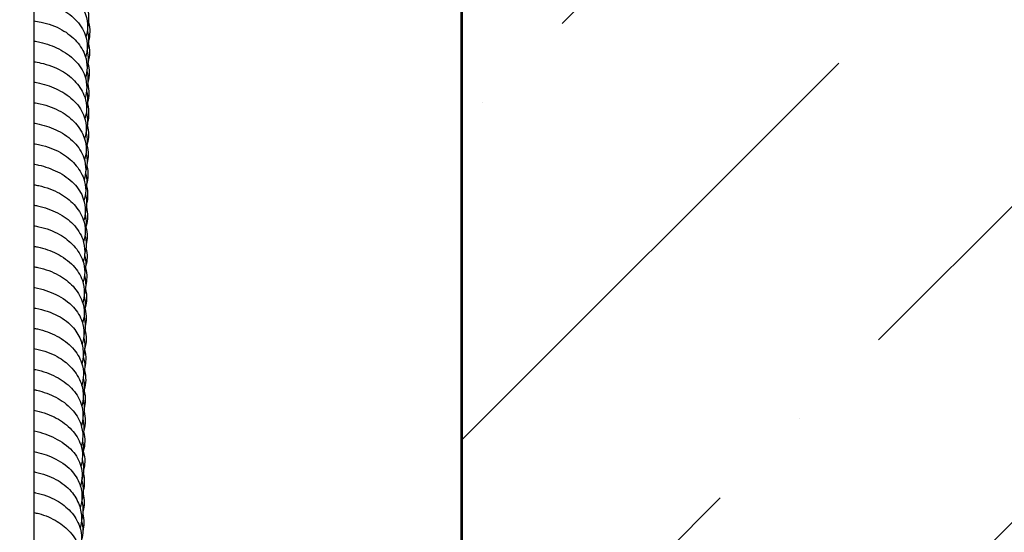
# Model space of a CAD drawing. Header units: millimetres. Extents: x 49320 to 60117, y -4209 to 20568.
# Tile 127 of 252: x 52410.3 to 52424.27, y 1675.33 to 1682.61. Entities that reach past the tile are written whole.
import ezdxf

# ---------------------------------------------------------------- set-up
doc = ezdxf.new("R2010")
doc.units = ezdxf.units.MM
doc.linetypes.add('CONTINOUS', pattern=[0])
doc.layers.add('_AA ściany proj.', color=7, linetype='CONTINOUS', lineweight=53, true_color=0x0037db)
doc.layers.add('_mt_hatch żelbet', color=8, linetype='Continuous', lineweight=9)
doc.layers.add('_mt_widok', color=253, linetype='Continuous')
doc.layers.add('ARCATA', color=4, linetype='Continuous')

# ---------------------------------------------------------------- blocks, each defined once
blk = doc.blocks.new('WINDA 1 DZ')
at = {"color": 5, "true_color": 0x1414ff}
blk.add_line((180, 15), (180, 209), dxfattribs=at)
at = {"layer": 'ARCATA', "color": 5, "true_color": 0x1414ff}
blk.add_line((173.925, 87.717), (173.925, 65.394), dxfattribs=at)
for points, knots in [([(173.925, 76.24), (173.959, 76.236), (173.992, 76.23), (174.131, 76.2), (174.233, 76.164), (174.405, 76.071), (174.477, 76.013), (174.59, 75.888), (174.632, 75.818), (174.678, 75.689), (174.689, 75.629), (174.688, 75.522), (174.679, 75.474), (174.664, 75.429)], [271.119716, 271.119716, 271.119716, 271.119716, 271.224109, 271.224109, 271.562101, 271.562101, 271.884221, 271.884221, 272.192149, 272.192149, 272.436398, 272.436398, 272.628665, 272.628665, 272.628665, 272.628665]), ([(173.925, 75.951), (173.957, 75.947), (173.988, 75.941), (174.114, 75.914), (174.205, 75.881), (174.373, 75.796), (174.451, 75.741), (174.579, 75.613), (174.628, 75.537), (174.675, 75.402), (174.684, 75.344), (174.682, 75.238), (174.674, 75.188), (174.66, 75.14)], [264.93823, 264.93823, 264.93823, 264.93823, 265.035243, 265.035243, 265.341093, 265.341093, 265.668618, 265.668618, 266.00483, 266.00483, 266.239631, 266.239631, 266.442703, 266.442703, 266.442703, 266.442703]), ([(174.687, 75.818), (174.699, 75.774), (174.704, 75.729), (174.703, 75.644), (174.698, 75.604), (174.688, 75.565)], [303.1602017, 303.1602017, 303.1602017, 303.1602017, 303.3447275, 303.3447275, 303.5077346, 303.5077346, 303.5077346, 303.5077346]), ([(173.925, 75.658), (173.96, 75.653), (173.995, 75.647), (174.135, 75.616), (174.236, 75.579), (174.405, 75.484), (174.477, 75.427), (174.588, 75.3), (174.63, 75.229), (174.673, 75.102), (174.682, 75.046), (174.681, 74.942), (174.672, 74.894), (174.657, 74.848)], [258.758144, 258.758144, 258.758144, 258.758144, 258.866872, 258.866872, 259.20512, 259.20512, 259.524917, 259.524917, 259.836723, 259.836723, 260.064839, 260.064839, 260.259374, 260.259374, 260.259374, 260.259374]), ([(174.701, 75.638), (174.701, 75.637), (174.701, 75.636), (174.714, 75.591), (174.72, 75.545), (174.719, 75.457), (174.713, 75.413), (174.701, 75.371)], [327.8835792, 327.8835792, 327.8835792, 327.8835792, 327.8862944, 327.8862944, 328.0732358, 328.0732358, 328.2487278, 328.2487278, 328.2487278, 328.2487278]), ([(174.685, 75.518), (174.696, 75.474), (174.702, 75.429), (174.701, 75.341), (174.694, 75.298), (174.682, 75.256)], [296.9906266, 296.9906266, 296.9906266, 296.9906266, 297.1742227, 297.1742227, 297.3489586, 297.3489586, 297.3489586, 297.3489586]), ([(173.925, 75.369), (173.955, 75.365), (173.984, 75.36), (174.108, 75.332), (174.199, 75.3), (174.367, 75.214), (174.446, 75.159), (174.573, 75.031), (174.622, 74.954), (174.668, 74.82), (174.677, 74.762), (174.675, 74.656), (174.668, 74.607), (174.653, 74.559)], [252.576825, 252.576825, 252.576825, 252.576825, 252.667871, 252.667871, 252.973012, 252.973012, 253.302713, 253.302713, 253.637695, 253.637695, 253.871783, 253.871783, 254.074233, 254.074233, 254.074233, 254.074233]), ([(174.698, 75.338), (174.71, 75.294), (174.716, 75.25), (174.715, 75.161), (174.708, 75.116), (174.695, 75.073)], [321.7177346, 321.7177346, 321.7177346, 321.7177346, 321.898343, 321.898343, 322.0799608, 322.0799608, 322.0799608, 322.0799608]), ([(174.68, 75.238), (174.692, 75.194), (174.697, 75.149), (174.696, 75.065), (174.691, 75.026), (174.681, 74.987)], [290.7908452, 290.7908452, 290.7908452, 290.7908452, 290.9739988, 290.9739988, 291.1358355, 291.1358355, 291.1358355, 291.1358355]), ([(173.925, 75.076), (173.958, 75.072), (173.992, 75.065), (174.129, 75.035), (174.23, 74.998), (174.398, 74.903), (174.468, 74.846), (174.58, 74.72), (174.622, 74.649), (174.666, 74.521), (174.676, 74.464), (174.674, 74.361), (174.666, 74.312), (174.651, 74.266)], [246.396645, 246.396645, 246.396645, 246.396645, 246.500015, 246.500015, 246.837792, 246.837792, 247.153538, 247.153538, 247.468061, 247.468061, 247.697593, 247.697593, 247.892358, 247.892358, 247.892358, 247.892358]), ([(174.694, 75.06), (174.707, 75.013), (174.713, 74.966), (174.712, 74.875), (174.705, 74.83), (174.693, 74.786)], [315.5158769, 315.5158769, 315.5158769, 315.5158769, 315.7092777, 315.7092777, 315.8910903, 315.8910903, 315.8910903, 315.8910903]), ([(174.678, 74.94), (174.689, 74.897), (174.694, 74.854), (174.693, 74.768), (174.687, 74.724), (174.675, 74.682)], [284.6177828, 284.6177828, 284.6177828, 284.6177828, 284.7948535, 284.7948535, 284.9713722, 284.9713722, 284.9713722, 284.9713722]), ([(173.925, 74.787), (173.952, 74.783), (173.979, 74.778), (174.101, 74.751), (174.192, 74.718), (174.361, 74.633), (174.44, 74.577), (174.567, 74.449), (174.615, 74.373), (174.661, 74.238), (174.67, 74.181), (174.669, 74.075), (174.661, 74.026), (174.646, 73.978)], [240.215549, 240.215549, 240.215549, 240.215549, 240.300255, 240.300255, 240.60494, 240.60494, 240.936526, 240.936526, 241.270126, 241.270126, 241.504587, 241.504587, 241.705855, 241.705855, 241.705855, 241.705855]), ([(174.69, 74.758), (174.702, 74.714), (174.707, 74.67), (174.706, 74.583), (174.7, 74.541), (174.689, 74.5)], [309.3487933, 309.3487933, 309.3487933, 309.3487933, 309.5306387, 309.5306387, 309.7032258, 309.7032258, 309.7032258, 309.7032258]), ([(174.673, 74.657), (174.685, 74.613), (174.69, 74.567), (174.689, 74.484), (174.684, 74.445), (174.675, 74.407)], [278.422453, 278.422453, 278.422453, 278.422453, 278.606699, 278.606699, 278.7662086, 278.7662086, 278.7662086, 278.7662086]), ([(173.925, 74.494), (173.956, 74.49), (173.987, 74.484), (174.123, 74.454), (174.224, 74.416), (174.391, 74.322), (174.461, 74.266), (174.572, 74.14), (174.616, 74.068), (174.66, 73.94), (174.669, 73.884), (174.668, 73.78), (174.659, 73.731), (174.644, 73.685)], [234.035271, 234.035271, 234.035271, 234.035271, 234.132242, 234.132242, 234.469881, 234.469881, 234.783276, 234.783276, 235.100353, 235.100353, 235.328032, 235.328032, 235.524209, 235.524209, 235.524209, 235.524209]), ([(174.687, 74.472), (174.699, 74.428), (174.704, 74.382), (174.703, 74.298), (174.698, 74.258), (174.688, 74.219)], [303.1602017, 303.1602017, 303.1602017, 303.1602017, 303.3447275, 303.3447275, 303.5077346, 303.5077346, 303.5077346, 303.5077346]), ([(174.671, 74.356), (174.683, 74.312), (174.689, 74.267), (174.688, 74.18), (174.681, 74.136), (174.668, 74.094)], [272.2539568, 272.2539568, 272.2539568, 272.2539568, 272.4363977, 272.4363977, 272.6127559, 272.6127559, 272.6127559, 272.6127559]), ([(173.925, 74.205), (173.95, 74.201), (173.975, 74.196), (174.095, 74.169), (174.186, 74.137), (174.356, 74.051), (174.435, 73.995), (174.561, 73.866), (174.609, 73.79), (174.654, 73.656), (174.663, 73.599), (174.662, 73.493), (174.654, 73.444), (174.64, 73.397)], [227.854323, 227.854323, 227.854323, 227.854323, 227.932777, 227.932777, 228.237352, 228.237352, 228.570662, 228.570662, 228.902643, 228.902643, 229.137469, 229.137469, 229.33752, 229.33752, 229.33752, 229.33752]), ([(174.666, 74.075), (174.678, 74.031), (174.683, 73.985), (174.682, 73.902), (174.678, 73.864), (174.668, 73.826)], [266.054968, 266.054968, 266.054968, 266.054968, 266.2396313, 266.2396313, 266.3979103, 266.3979103, 266.3979103, 266.3979103]), ([(174.685, 74.172), (174.696, 74.128), (174.702, 74.083), (174.701, 73.995), (174.694, 73.952), (174.682, 73.91)], [296.9906266, 296.9906266, 296.9906266, 296.9906266, 297.1742227, 297.1742227, 297.3489586, 297.3489586, 297.3489586, 297.3489586]), ([(173.925, 73.912), (173.954, 73.908), (173.983, 73.902), (174.117, 73.872), (174.218, 73.835), (174.383, 73.741), (174.453, 73.685), (174.565, 73.559), (174.609, 73.487), (174.653, 73.359), (174.662, 73.303), (174.661, 73.199), (174.652, 73.151), (174.637, 73.104)], [221.673925, 221.673925, 221.673925, 221.673925, 221.76439, 221.76439, 222.101703, 222.101703, 222.413089, 222.413089, 222.732605, 222.732605, 222.958313, 222.958313, 223.156003, 223.156003, 223.156003, 223.156003]), ([(174.665, 73.776), (174.676, 73.732), (174.682, 73.688), (174.681, 73.601), (174.674, 73.557), (174.661, 73.515)], [259.8841026, 259.8841026, 259.8841026, 259.8841026, 260.0648395, 260.0648395, 260.2411273, 260.2411273, 260.2411273, 260.2411273]), ([(174.68, 73.892), (174.692, 73.848), (174.697, 73.803), (174.696, 73.719), (174.691, 73.679), (174.681, 73.641)], [290.7908452, 290.7908452, 290.7908452, 290.7908452, 290.9739988, 290.9739988, 291.1358355, 291.1358355, 291.1358355, 291.1358355]), ([(173.925, 73.622), (173.948, 73.619), (173.971, 73.614), (174.088, 73.588), (174.179, 73.555), (174.35, 73.47), (174.43, 73.413), (174.555, 73.284), (174.602, 73.209), (174.647, 73.075), (174.656, 73.017), (174.655, 72.912), (174.648, 72.863), (174.633, 72.816)], [215.49317, 215.49317, 215.49317, 215.49317, 215.564615, 215.564615, 215.869689, 215.869689, 216.204638, 216.204638, 216.534726, 216.534726, 216.77035, 216.77035, 216.969146, 216.969146, 216.969146, 216.969146]), ([(174.66, 73.493), (174.671, 73.449), (174.677, 73.404), (174.676, 73.321), (174.671, 73.283), (174.662, 73.245)], [253.6873724, 253.6873724, 253.6873724, 253.6873724, 253.8717832, 253.8717832, 254.0285792, 254.0285792, 254.0285792, 254.0285792]), ([(174.678, 73.593), (174.689, 73.551), (174.694, 73.507), (174.693, 73.421), (174.687, 73.378), (174.675, 73.336)], [284.6177828, 284.6177828, 284.6177828, 284.6177828, 284.7948535, 284.7948535, 284.9713722, 284.9713722, 284.9713722, 284.9713722]), ([(173.925, 73.33), (173.949, 73.326), (173.973, 73.322), (174.102, 73.294), (174.204, 73.257), (174.37, 73.164), (174.44, 73.109), (174.554, 72.985), (174.599, 72.913), (174.646, 72.783), (174.656, 72.725), (174.655, 72.619), (174.646, 72.569), (174.63, 72.522)], [209.312663, 209.312663, 209.312663, 209.312663, 209.387667, 209.387667, 209.725087, 209.725087, 210.034804, 210.034804, 210.355524, 210.355524, 210.588439, 210.588439, 210.789067, 210.789067, 210.789067, 210.789067]), ([(174.673, 73.311), (174.685, 73.266), (174.69, 73.221), (174.689, 73.138), (174.684, 73.099), (174.675, 73.061)], [278.422453, 278.422453, 278.422453, 278.422453, 278.606699, 278.606699, 278.7662086, 278.7662086, 278.7662086, 278.7662086]), ([(174.658, 73.195), (174.67, 73.151), (174.676, 73.106), (174.675, 73.018), (174.667, 72.975), (174.655, 72.932)], [247.5156885, 247.5156885, 247.5156885, 247.5156885, 247.6975933, 247.6975933, 247.8751433, 247.8751433, 247.8751433, 247.8751433]), ([(173.925, 73.039), (173.942, 73.037), (173.959, 73.034), (174.079, 73.009), (174.177, 72.974), (174.349, 72.886), (174.425, 72.831), (174.546, 72.705), (174.592, 72.631), (174.64, 72.497), (174.649, 72.436), (174.648, 72.329), (174.641, 72.281), (174.627, 72.235)], [203.132119, 203.132119, 203.132119, 203.132119, 203.185553, 203.185553, 203.512262, 203.512262, 203.834012, 203.834012, 204.159004, 204.159004, 204.405297, 204.405297, 204.601176, 204.601176, 204.601176, 204.601176]), ([(174.671, 73.01), (174.683, 72.966), (174.689, 72.921), (174.688, 72.833), (174.681, 72.79), (174.668, 72.747)], [272.2539568, 272.2539568, 272.2539568, 272.2539568, 272.4363977, 272.4363977, 272.6127559, 272.6127559, 272.6127559, 272.6127559]), ([(174.653, 72.912), (174.664, 72.867), (174.67, 72.822), (174.669, 72.74), (174.664, 72.701), (174.655, 72.664)], [241.3199651, 241.3199651, 241.3199651, 241.3199651, 241.5045872, 241.5045872, 241.6606322, 241.6606322, 241.6606322, 241.6606322]), ([(173.925, 72.748), (173.95, 72.744), (173.974, 72.739), (174.104, 72.71), (174.204, 72.673), (174.368, 72.579), (174.437, 72.524), (174.551, 72.399), (174.596, 72.326), (174.64, 72.197), (174.649, 72.142), (174.648, 72.038), (174.639, 71.989), (174.623, 71.941)], [196.951157, 196.951157, 196.951157, 196.951157, 197.028267, 197.028267, 197.364267, 197.364267, 197.672544, 197.672544, 197.996639, 197.996639, 198.218321, 198.218321, 198.419973, 198.419973, 198.419973, 198.419973]), ([(174.666, 72.729), (174.678, 72.685), (174.683, 72.639), (174.682, 72.556), (174.678, 72.517), (174.668, 72.479)], [266.054968, 266.054968, 266.054968, 266.054968, 266.2396313, 266.2396313, 266.3979103, 266.3979103, 266.3979103, 266.3979103]), ([(174.651, 72.614), (174.663, 72.571), (174.669, 72.526), (174.668, 72.438), (174.661, 72.394), (174.648, 72.351)], [235.1465454, 235.1465454, 235.1465454, 235.1465454, 235.3280322, 235.3280322, 235.5068362, 235.5068362, 235.5068362, 235.5068362]), ([(173.925, 72.457), (173.943, 72.454), (173.96, 72.451), (174.075, 72.425), (174.167, 72.393), (174.34, 72.306), (174.42, 72.249), (174.544, 72.119), (174.589, 72.045), (174.633, 71.912), (174.643, 71.854), (174.641, 71.748), (174.634, 71.7), (174.62, 71.654)], [190.770908, 190.770908, 190.770908, 190.770908, 190.826468, 190.826468, 191.13655, 191.13655, 191.473567, 191.473567, 191.7979, 191.7979, 192.036615, 192.036615, 192.232659, 192.232659, 192.232659, 192.232659]), ([(174.665, 72.429), (174.676, 72.386), (174.682, 72.342), (174.681, 72.254), (174.674, 72.211), (174.661, 72.169)], [259.8841026, 259.8841026, 259.8841026, 259.8841026, 260.0648395, 260.0648395, 260.2411273, 260.2411273, 260.2411273, 260.2411273]), ([(174.646, 72.33), (174.657, 72.286), (174.663, 72.24), (174.662, 72.158), (174.657, 72.12), (174.648, 72.082)], [228.9522712, 228.9522712, 228.9522712, 228.9522712, 229.1374685, 229.1374685, 229.2930822, 229.2930822, 229.2930822, 229.2930822]), ([(173.925, 72.166), (173.945, 72.163), (173.965, 72.159), (174.09, 72.132), (174.191, 72.095), (174.356, 72.002), (174.426, 71.948), (174.541, 71.823), (174.586, 71.75), (174.632, 71.62), (174.642, 71.564), (174.641, 71.46), (174.632, 71.411), (174.617, 71.364)], [184.589736, 184.589736, 184.589736, 184.589736, 184.652468, 184.652468, 184.988776, 184.988776, 185.296072, 185.296072, 185.620902, 185.620902, 185.848245, 185.848245, 186.046078, 186.046078, 186.046078, 186.046078]), ([(174.66, 72.147), (174.671, 72.103), (174.677, 72.058), (174.676, 71.975), (174.671, 71.937), (174.662, 71.899)], [253.6873724, 253.6873724, 253.6873724, 253.6873724, 253.8717832, 253.8717832, 254.0285792, 254.0285792, 254.0285792, 254.0285792]), ([(174.645, 72.034), (174.656, 71.99), (174.662, 71.946), (174.661, 71.858), (174.654, 71.813), (174.641, 71.771)], [222.7773973, 222.7773973, 222.7773973, 222.7773973, 222.9583132, 222.9583132, 223.1374523, 223.1374523, 223.1374523, 223.1374523]), ([(173.925, 71.872), (173.93, 71.871), (173.934, 71.87), (174.046, 71.848), (174.149, 71.814), (174.336, 71.724), (174.422, 71.664), (174.545, 71.531), (174.587, 71.458), (174.628, 71.331), (174.637, 71.275), (174.635, 71.169), (174.626, 71.116), (174.61, 71.065)], [178.411726, 178.411726, 178.411726, 178.411726, 178.426634, 178.426634, 178.764602, 178.764602, 179.119954, 179.119954, 179.434551, 179.434551, 179.659555, 179.659555, 179.875061, 179.875061, 179.875061, 179.875061]), ([(174.658, 71.849), (174.67, 71.805), (174.676, 71.76), (174.675, 71.672), (174.667, 71.628), (174.655, 71.586)], [247.5156885, 247.5156885, 247.5156885, 247.5156885, 247.6975933, 247.6975933, 247.8751433, 247.8751433, 247.8751433, 247.8751433]), ([(174.639, 71.749), (174.651, 71.704), (174.656, 71.659), (174.655, 71.576), (174.65, 71.537), (174.641, 71.5)], [216.5848692, 216.5848692, 216.5848692, 216.5848692, 216.7703498, 216.7703498, 216.9270551, 216.9270551, 216.9270551, 216.9270551]), ([(173.925, 71.581), (173.935, 71.579), (173.944, 71.577), (174.065, 71.554), (174.173, 71.518), (174.354, 71.424), (174.431, 71.364), (174.537, 71.238), (174.573, 71.174), (174.618, 71.047), (174.628, 70.982), (174.627, 70.875), (174.62, 70.829), (174.608, 70.785)], [172.232825, 172.232825, 172.232825, 172.232825, 172.262762, 172.262762, 172.615713, 172.615713, 172.949089, 172.949089, 173.231322, 173.231322, 173.49349, 173.49349, 173.678439, 173.678439, 173.678439, 173.678439]), ([(174.653, 71.565), (174.664, 71.521), (174.67, 71.476), (174.669, 71.393), (174.664, 71.355), (174.655, 71.318)], [241.3199651, 241.3199651, 241.3199651, 241.3199651, 241.5045872, 241.5045872, 241.6606322, 241.6606322, 241.6606322, 241.6606322]), ([(174.638, 71.454), (174.65, 71.411), (174.656, 71.366), (174.655, 71.278), (174.648, 71.234), (174.635, 71.192)], [210.4076302, 210.4076302, 210.4076302, 210.4076302, 210.5884391, 210.5884391, 210.766355, 210.766355, 210.766355, 210.766355]), ([(173.925, 71.293), (173.942, 71.289), (173.959, 71.286), (174.075, 71.259), (174.169, 71.225), (174.339, 71.135), (174.416, 71.077), (174.534, 70.949), (174.578, 70.877), (174.622, 70.746), (174.631, 70.689), (174.629, 70.581), (174.621, 70.53), (174.605, 70.48)], [166.052669, 166.052669, 166.052669, 166.052669, 166.106076, 166.106076, 166.423483, 166.423483, 166.755226, 166.755226, 167.073599, 167.073599, 167.306545, 167.306545, 167.515709, 167.515709, 167.515709, 167.515709]), ([(174.651, 71.268), (174.663, 71.225), (174.669, 71.18), (174.668, 71.092), (174.661, 71.048), (174.648, 71.005)], [235.1465454, 235.1465454, 235.1465454, 235.1465454, 235.3280322, 235.3280322, 235.5068362, 235.5068362, 235.5068362, 235.5068362]), ([(174.632, 71.166), (174.644, 71.121), (174.649, 71.075), (174.648, 70.983), (174.641, 70.935), (174.627, 70.888)], [204.2193711, 204.2193711, 204.2193711, 204.2193711, 204.4052973, 204.4052973, 204.6011758, 204.6011758, 204.6011758, 204.6011758]), ([(173.925, 71.003), (173.953, 70.999), (173.98, 70.993), (174.109, 70.963), (174.205, 70.924), (174.356, 70.831), (174.417, 70.779), (174.524, 70.658), (174.568, 70.586), (174.617, 70.45), (174.628, 70.388), (174.626, 70.281), (174.619, 70.235), (174.605, 70.191)], [159.87053, 159.87053, 159.87053, 159.87053, 159.957276, 159.957276, 160.284573, 160.284573, 160.566246, 160.566246, 160.890808, 160.890808, 161.146025, 161.146025, 161.32862, 161.32862, 161.32862, 161.32862]), ([(174.646, 70.984), (174.657, 70.94), (174.663, 70.894), (174.662, 70.812), (174.657, 70.774), (174.648, 70.736)], [228.9522712, 228.9522712, 228.9522712, 228.9522712, 229.1374685, 229.1374685, 229.2930822, 229.2930822, 229.2930822, 229.2930822]), ([(174.626, 70.89), (174.641, 70.842), (174.649, 70.791), (174.648, 70.7), (174.641, 70.657), (174.63, 70.616)], [198.0151646, 198.0151646, 198.0151646, 198.0151646, 198.2183205, 198.2183205, 198.3896601, 198.3896601, 198.3896601, 198.3896601]), ([(173.925, 70.711), (173.936, 70.709), (173.946, 70.707), (174.058, 70.683), (174.154, 70.648), (174.324, 70.56), (174.399, 70.505), (174.52, 70.379), (174.566, 70.306), (174.614, 70.172), (174.624, 70.112), (174.623, 70.004), (174.615, 69.955), (174.6, 69.908)], [153.692691, 153.692691, 153.692691, 153.692691, 153.725747, 153.725747, 154.048306, 154.048306, 154.369755, 154.369755, 154.693451, 154.693451, 154.93846, 154.93846, 155.135732, 155.135732, 155.135732, 155.135732]), ([(174.627, 70.58), (174.637, 70.537), (174.643, 70.493), (174.642, 70.411), (174.637, 70.372), (174.627, 70.333)], [191.8568207, 191.8568207, 191.8568207, 191.8568207, 192.0366145, 192.0366145, 192.1961397, 192.1961397, 192.1961397, 192.1961397]), ([(174.645, 70.688), (174.656, 70.644), (174.662, 70.6), (174.661, 70.511), (174.654, 70.467), (174.641, 70.424)], [222.7773973, 222.7773973, 222.7773973, 222.7773973, 222.9583132, 222.9583132, 223.1374523, 223.1374523, 223.1374523, 223.1374523]), ([(173.925, 70.42), (173.94, 70.417), (173.955, 70.414), (174.065, 70.388), (174.156, 70.355), (174.324, 70.267), (174.401, 70.209), (174.521, 70.081), (174.566, 70.008), (174.611, 69.876), (174.621, 69.817), (174.62, 69.711), (174.612, 69.663), (174.597, 69.616)], [147.512061, 147.512061, 147.512061, 147.512061, 147.558811, 147.558811, 147.866492, 147.866492, 148.197464, 148.197464, 148.518855, 148.518855, 148.758275, 148.758275, 148.954679, 148.954679, 148.954679, 148.954679]), ([(174.625, 70.289), (174.636, 70.247), (174.642, 70.204), (174.641, 70.12), (174.635, 70.077), (174.623, 70.036)], [185.6740995, 185.6740995, 185.6740995, 185.6740995, 185.8482446, 185.8482446, 186.0206599, 186.0206599, 186.0206599, 186.0206599]), ([(174.639, 70.402), (174.651, 70.358), (174.656, 70.312), (174.655, 70.229), (174.65, 70.191), (174.641, 70.153)], [216.5848692, 216.5848692, 216.5848692, 216.5848692, 216.7703498, 216.7703498, 216.9270551, 216.9270551, 216.9270551, 216.9270551]), ([(173.925, 70.128), (173.937, 70.125), (173.95, 70.123), (174.063, 70.097), (174.16, 70.062), (174.329, 69.971), (174.403, 69.915), (174.521, 69.787), (174.566, 69.714), (174.608, 69.585), (174.617, 69.53), (174.615, 69.428), (174.608, 69.38), (174.594, 69.333)], [141.331685, 141.331685, 141.331685, 141.331685, 141.370799, 141.370799, 141.694723, 141.694723, 142.01826, 142.01826, 142.340555, 142.340555, 142.562936, 142.562936, 142.760091, 142.760091, 142.760091, 142.760091]), ([(174.62, 70.006), (174.631, 69.962), (174.636, 69.918), (174.636, 69.835), (174.63, 69.794), (174.62, 69.755)], [179.4791518, 179.4791518, 179.4791518, 179.4791518, 179.6595552, 179.6595552, 179.8243514, 179.8243514, 179.8243514, 179.8243514]), ([(174.638, 70.108), (174.65, 70.064), (174.656, 70.02), (174.655, 69.932), (174.648, 69.888), (174.635, 69.845)], [210.4076302, 210.4076302, 210.4076302, 210.4076302, 210.5884391, 210.5884391, 210.766355, 210.766355, 210.766355, 210.766355]), ([(173.925, 69.835), (173.927, 69.834), (173.93, 69.834), (174.036, 69.811), (174.135, 69.776), (174.319, 69.685), (174.406, 69.624), (174.53, 69.488), (174.573, 69.411), (174.605, 69.289), (174.611, 69.244), (174.61, 69.148), (174.602, 69.098), (174.587, 69.048)], [135.154014, 135.154014, 135.154014, 135.154014, 135.161918, 135.161918, 135.492199, 135.492199, 135.851189, 135.851189, 136.175964, 136.175964, 136.360734, 136.360734, 136.569208, 136.569208, 136.569208, 136.569208]), ([(174.632, 69.819), (174.644, 69.775), (174.649, 69.729), (174.648, 69.637), (174.641, 69.589), (174.627, 69.542)], [204.2193711, 204.2193711, 204.2193711, 204.2193711, 204.4052973, 204.4052973, 204.6011758, 204.6011758, 204.6011758, 204.6011758]), ([(174.615, 69.694), (174.624, 69.654), (174.628, 69.613), (174.627, 69.539), (174.623, 69.504), (174.616, 69.47)], [173.325769, 173.325769, 173.325769, 173.325769, 173.4934896, 173.4934896, 173.6355337, 173.6355337, 173.6355337, 173.6355337]), ([(173.925, 69.541), (174.023, 69.522), (174.117, 69.491), (174.298, 69.407), (174.385, 69.349), (174.508, 69.219), (174.551, 69.15), (174.599, 69.019), (174.61, 68.956), (174.608, 68.842), (174.599, 68.79), (174.583, 68.74)], [128.97544, 128.97544, 128.97544, 128.97544, 129.285466, 129.285466, 129.6375, 129.6375, 129.942926, 129.942926, 130.197678, 130.197678, 130.411067, 130.411067, 130.411067, 130.411067]), ([(174.626, 69.544), (174.641, 69.495), (174.649, 69.445), (174.648, 69.353), (174.641, 69.311), (174.63, 69.27)], [198.0151646, 198.0151646, 198.0151646, 198.0151646, 198.2183205, 198.2183205, 198.3896601, 198.3896601, 198.3896601, 198.3896601]), ([(174.613, 69.424), (174.625, 69.379), (174.631, 69.332), (174.63, 69.236), (174.622, 69.187), (174.606, 69.138)], [167.1165704, 167.1165704, 167.1165704, 167.1165704, 167.3065446, 167.3065446, 167.510173, 167.510173, 167.510173, 167.510173]), ([(173.925, 69.254), (173.933, 69.253), (173.941, 69.251), (174.053, 69.227), (174.153, 69.192), (174.324, 69.1), (174.398, 69.042), (174.506, 68.917), (174.544, 68.851), (174.592, 68.72), (174.603, 68.654), (174.602, 68.545), (174.595, 68.5), (174.583, 68.456)], [122.793783, 122.793783, 122.793783, 122.793783, 122.81963, 122.81963, 123.150351, 123.150351, 123.475122, 123.475122, 123.766975, 123.766975, 124.035941, 124.035941, 124.219867, 124.219867, 124.219867, 124.219867]), ([(174.627, 69.234), (174.637, 69.191), (174.643, 69.147), (174.642, 69.065), (174.637, 69.026), (174.627, 68.987)], [191.8568207, 191.8568207, 191.8568207, 191.8568207, 192.0366145, 192.0366145, 192.1961397, 192.1961397, 192.1961397, 192.1961397]), ([(174.605, 69.132), (174.62, 69.082), (174.628, 69.03), (174.626, 68.936), (174.62, 68.892), (174.607, 68.85)], [160.9350438, 160.9350438, 160.9350438, 160.9350438, 161.1460248, 161.1460248, 161.3219197, 161.3219197, 161.3219197, 161.3219197]), ([(173.925, 68.962), (173.934, 68.96), (173.943, 68.958), (174.059, 68.934), (174.162, 68.896), (174.326, 68.803), (174.394, 68.749), (174.505, 68.627), (174.548, 68.555), (174.595, 68.424), (174.605, 68.363), (174.603, 68.255), (174.595, 68.205), (174.579, 68.157)], [116.614782, 116.614782, 116.614782, 116.614782, 116.642772, 116.642772, 116.984527, 116.984527, 117.285795, 117.285795, 117.601144, 117.601144, 117.84606, 117.84606, 118.047468, 118.047468, 118.047468, 118.047468]), ([(174.625, 68.943), (174.636, 68.901), (174.642, 68.858), (174.641, 68.773), (174.635, 68.731), (174.623, 68.69)], [185.6740995, 185.6740995, 185.6740995, 185.6740995, 185.8482446, 185.8482446, 186.0206599, 186.0206599, 186.0206599, 186.0206599]), ([(174.606, 68.843), (174.618, 68.798), (174.624, 68.751), (174.623, 68.66), (174.615, 68.613), (174.601, 68.568)], [154.7507735, 154.7507735, 154.7507735, 154.7507735, 154.9384596, 154.9384596, 155.1275119, 155.1275119, 155.1275119, 155.1275119]), ([(173.925, 68.675), (173.949, 68.671), (173.972, 68.666), (174.09, 68.635), (174.179, 68.596), (174.327, 68.505), (174.39, 68.452), (174.501, 68.328), (174.548, 68.251), (174.593, 68.117), (174.603, 68.06), (174.602, 67.958), (174.593, 67.912), (174.578, 67.867)], [110.434173, 110.434173, 110.434173, 110.434173, 110.508003, 110.508003, 110.818492, 110.818492, 111.107466, 111.107466, 111.446339, 111.446339, 111.677281, 111.677281, 111.86314, 111.86314, 111.86314, 111.86314]), ([(174.62, 68.659), (174.631, 68.616), (174.636, 68.572), (174.636, 68.488), (174.63, 68.448), (174.62, 68.408)], [179.4791518, 179.4791518, 179.4791518, 179.4791518, 179.6595552, 179.6595552, 179.8243514, 179.8243514, 179.8243514, 179.8243514]), ([(174.601, 68.558), (174.614, 68.51), (174.621, 68.461), (174.62, 68.372), (174.614, 68.331), (174.604, 68.291)], [148.5582985, 148.5582985, 148.5582985, 148.5582985, 148.7582747, 148.7582747, 148.9252717, 148.9252717, 148.9252717, 148.9252717])]:
    blk.add_open_spline(points, degree=3, knots=knots, dxfattribs=at)
for points in [[(174.431, 72.527), (174.431, 72.526), (174.43, 72.526), (174.429, 72.525)], [(174.43, 72.525), (174.43, 72.525), (174.431, 72.526), (174.431, 72.527)], [(174.427, 72.237), (174.426, 72.237), (174.426, 72.237), (174.426, 72.237)]]:
    blk.add_open_spline(points, degree=3, dxfattribs=at)

msp = doc.modelspace()

# ---------------------------------------------------------------- hatches: boundary and pattern name
at = {"layer": '_mt_hatch żelbet', "ltscale": 2, "transparency": 33554687}
h = msp.add_hatch(dxfattribs=at)
h.set_pattern_fill('ANSI36', color=8)
h.set_pattern_definition([(45, (55916.924, 5082.696), (1.683798, 6.173926), [7.9375, -1.5875, 0, -1.5875])])
edge = h.paths.add_edge_path()
edge.add_line((52283.322, 1621.933), (52251.576, 1621.933))
edge.add_line((52251.576, 1621.933), (52251.576, 1704.333))
edge.add_line((52251.576, 1704.333), (52249.726, 1704.333))
edge.add_line((52249.726, 1704.333), (52249.676, 1704.383))
edge.add_arc((52249.626, 1704.383), 0.05, 0, 90)
edge.add_line((52249.626, 1704.433), (52247.126, 1704.433))
edge.add_line((52247.126, 1704.433), (52247.126, 1704.358))
edge.add_line((52247.126, 1704.358), (52247.101, 1704.333))
edge.add_line((52247.101, 1704.333), (52246.901, 1704.333))
edge.add_line((52246.901, 1704.333), (52246.876, 1704.358))
edge.add_line((52246.876, 1704.358), (52246.876, 1704.433))
edge.add_line((52246.876, 1704.433), (52246.826, 1704.433))
edge.add_line((52246.826, 1704.433), (52246.826, 1705.433))
edge.add_line((52246.826, 1705.433), (52246.876, 1705.433))
edge.add_line((52246.876, 1705.433), (52246.876, 1705.508))
edge.add_line((52246.876, 1705.508), (52246.901, 1705.533))
edge.add_line((52246.901, 1705.533), (52247.101, 1705.533))
edge.add_line((52247.101, 1705.533), (52247.126, 1705.508))
edge.add_line((52247.126, 1705.508), (52247.126, 1705.433))
edge.add_line((52247.126, 1705.433), (52249.626, 1705.433))
edge.add_arc((52249.626, 1705.483), 0.05, 270, 360)
edge.add_line((52249.676, 1705.483), (52249.726, 1705.533))
edge.add_line((52249.726, 1705.533), (52251.576, 1705.533))
edge.add_line((52251.576, 1705.533), (52251.576, 1712.333))
edge.add_line((52251.576, 1712.333), (52249.726, 1712.333))
edge.add_line((52249.726, 1712.333), (52249.676, 1712.383))
edge.add_arc((52249.626, 1712.383), 0.05, 0, 90)
edge.add_line((52249.626, 1712.433), (52247.126, 1712.433))
edge.add_line((52247.126, 1712.433), (52247.126, 1712.358))
edge.add_line((52247.126, 1712.358), (52247.101, 1712.333))
edge.add_line((52247.101, 1712.333), (52246.901, 1712.333))
edge.add_line((52246.901, 1712.333), (52246.876, 1712.358))
edge.add_line((52246.876, 1712.358), (52246.876, 1712.433))
edge.add_line((52246.876, 1712.433), (52246.826, 1712.433))
edge.add_line((52246.826, 1712.433), (52246.826, 1712.308))
edge.add_arc((52246.801, 1712.308), 0.025, 270, 360, ccw=False)
edge.add_line((52246.801, 1712.283), (52245.451, 1712.283))
edge.add_arc((52245.451, 1712.308), 0.025, 180, 270, ccw=False)
edge.add_line((52245.426, 1712.33), (52245.426, 1712.429))
edge.add_line((52245.426, 1712.429), (52244.192, 1712.333))
edge.add_arc((52244.176, 1712.532), 0.2, 180, 274.4517, ccw=False)
edge.add_line((52243.976, 1712.532), (52243.976, 1713.334))
edge.add_arc((52244.176, 1713.334), 0.2, 85.5483, 180, ccw=False)
edge.add_line((52244.192, 1713.533), (52245.426, 1713.437))
edge.add_line((52245.426, 1713.437), (52245.426, 1713.557))
edge.add_arc((52245.451, 1713.558), 0.025, 90, 180, ccw=False)
edge.add_line((52245.451, 1713.583), (52246.801, 1713.583))
edge.add_arc((52246.801, 1713.558), 0.025, 0, 90, ccw=False)
edge.add_line((52246.826, 1713.558), (52246.826, 1713.433))
edge.add_line((52246.826, 1713.433), (52246.876, 1713.433))
edge.add_line((52246.876, 1713.433), (52246.876, 1713.508))
edge.add_line((52246.876, 1713.508), (52246.901, 1713.533))
edge.add_line((52246.901, 1713.533), (52247.101, 1713.533))
edge.add_line((52247.101, 1713.533), (52247.126, 1713.508))
edge.add_line((52247.126, 1713.508), (52247.126, 1713.433))
edge.add_line((52247.126, 1713.433), (52249.626, 1713.433))
edge.add_arc((52249.626, 1713.483), 0.05, 270, 360)
edge.add_line((52249.676, 1713.483), (52249.726, 1713.533))
edge.add_line((52249.726, 1713.533), (52251.576, 1713.533))
edge.add_line((52251.576, 1713.533), (52251.576, 1778.683))
edge.add_line((52251.576, 1778.683), (52249.726, 1778.683))
edge.add_line((52249.726, 1778.683), (52249.676, 1778.733))
edge.add_arc((52249.626, 1778.733), 0.05, 0, 90)
edge.add_line((52249.626, 1778.783), (52247.126, 1778.783))
edge.add_line((52247.126, 1778.783), (52247.126, 1778.708))
edge.add_line((52247.126, 1778.708), (52247.101, 1778.683))
edge.add_line((52247.101, 1778.683), (52246.901, 1778.683))
edge.add_line((52246.901, 1778.683), (52246.876, 1778.708))
edge.add_line((52246.876, 1778.708), (52246.876, 1778.783))
edge.add_line((52246.876, 1778.783), (52246.826, 1778.783))
edge.add_line((52246.826, 1778.783), (52246.826, 1778.658))
edge.add_arc((52246.801, 1778.658), 0.025, 270, 360, ccw=False)
edge.add_line((52246.801, 1778.633), (52245.451, 1778.633))
edge.add_arc((52245.451, 1778.658), 0.025, 180, 270, ccw=False)
edge.add_line((52245.426, 1778.658), (52245.426, 1778.779))
edge.add_line((52245.426, 1778.779), (52244.692, 1778.683))
edge.add_arc((52244.676, 1778.882), 0.2, 180, 274.4517, ccw=False)
edge.add_line((52244.476, 1778.882), (52244.476, 1779.684))
edge.add_arc((52244.676, 1779.684), 0.2, 85.5483, 180, ccw=False)
edge.add_line((52244.692, 1779.883), (52245.426, 1779.787))
edge.add_line((52245.426, 1779.787), (52245.426, 1779.908))
edge.add_arc((52245.451, 1779.908), 0.025, 90, 180, ccw=False)
edge.add_line((52245.451, 1779.933), (52246.801, 1779.933))
edge.add_arc((52246.801, 1779.908), 0.025, 0, 90, ccw=False)
edge.add_line((52246.826, 1779.908), (52246.826, 1779.783))
edge.add_line((52246.826, 1779.783), (52246.876, 1779.783))
edge.add_line((52246.876, 1779.783), (52246.876, 1779.858))
edge.add_line((52246.876, 1779.858), (52246.901, 1779.883))
edge.add_line((52246.901, 1779.883), (52247.101, 1779.883))
edge.add_line((52247.101, 1779.883), (52247.126, 1779.858))
edge.add_line((52247.126, 1779.858), (52247.126, 1779.783))
edge.add_line((52247.126, 1779.783), (52249.626, 1779.783))
edge.add_arc((52249.626, 1779.833), 0.05, 270, 360)
edge.add_line((52249.676, 1779.833), (52249.726, 1779.883))
edge.add_line((52249.726, 1779.883), (52251.576, 1779.883))
edge.add_line((52251.576, 1779.883), (52251.576, 1788.783))
edge.add_line((52251.576, 1788.783), (52249.726, 1788.783))
edge.add_line((52249.726, 1788.783), (52249.676, 1788.833))
edge.add_arc((52249.626, 1788.833), 0.05, 0, 90)
edge.add_line((52249.626, 1788.883), (52247.126, 1788.883))
edge.add_line((52247.126, 1788.883), (52247.126, 1788.808))
edge.add_line((52247.126, 1788.808), (52247.101, 1788.783))
edge.add_line((52247.101, 1788.783), (52246.901, 1788.783))
edge.add_line((52246.901, 1788.783), (52246.876, 1788.808))
edge.add_line((52246.876, 1788.808), (52246.876, 1788.883))
edge.add_line((52246.876, 1788.883), (52246.826, 1788.883))
edge.add_line((52246.826, 1788.883), (52246.826, 1788.758))
edge.add_arc((52246.801, 1788.758), 0.025, 270, 360, ccw=False)
edge.add_line((52246.801, 1788.733), (52246.445, 1788.733))
edge.add_spline(control_points=[(52246.436, 1788.744), (52246.436, 1788.744), (52246.436, 1788.744), (52246.436, 1788.744), (52246.435, 1788.745), (52246.432, 1788.746), (52246.429, 1788.746), (52246.422, 1788.748), (52246.418, 1788.749), (52246.407, 1788.75), (52246.401, 1788.751), (52246.389, 1788.752), (52246.382, 1788.752), (52246.376, 1788.752)], knot_values=[0.024008, 0.024008, 0.024008, 0.024008, 0.028269, 0.028269, 0.039404, 0.039404, 0.055597, 0.055597, 0.075883, 0.075883, 0.097542, 0.097542, 0.117485, 0.117485, 0.117485, 0.117485], degree=3, periodic=0)
edge.add_line((52246.376, 1788.752), (52245.576, 1788.752))
edge.add_spline(control_points=[(52245.576, 1788.735), (52245.57, 1788.735), (52245.565, 1788.735), (52245.545, 1788.735), (52245.532, 1788.735), (52245.507, 1788.736), (52245.496, 1788.737), (52245.475, 1788.74), (52245.465, 1788.742), (52245.451, 1788.747), (52245.445, 1788.75), (52245.436, 1788.757), (52245.433, 1788.761), (52245.428, 1788.771), (52245.426, 1788.777), (52245.426, 1788.783)], knot_values=[0, 0, 0, 0, 0.0173, 0.0173, 0.057137, 0.057137, 0.096974, 0.096974, 0.13681, 0.13681, 0.163111, 0.163111, 0.180869, 0.180869, 0.199184, 0.199184, 0.199184, 0.199184], degree=3, periodic=0)
edge.add_line((52245.426, 1788.783), (52245.426, 1788.879))
edge.add_line((52245.426, 1788.879), (52244.692, 1788.783))
edge.add_arc((52244.676, 1788.982), 0.2, 180, 274.4517, ccw=False)
edge.add_line((52244.476, 1788.982), (52244.476, 1789.784))
edge.add_arc((52244.676, 1789.784), 0.2, 85.5483, 180, ccw=False)
edge.add_line((52244.692, 1789.983), (52245.426, 1789.887))
edge.add_line((52245.426, 1789.887), (52245.426, 1790.008))
edge.add_arc((52245.451, 1790.008), 0.025, 90, 180, ccw=False)
edge.add_line((52245.451, 1790.033), (52246.801, 1790.033))
edge.add_arc((52246.801, 1790.008), 0.025, 0, 90, ccw=False)
edge.add_line((52246.826, 1790.008), (52246.826, 1789.883))
edge.add_line((52246.826, 1789.883), (52246.876, 1789.883))
edge.add_line((52246.876, 1789.883), (52246.876, 1789.958))
edge.add_line((52246.876, 1789.958), (52246.901, 1789.983))
edge.add_line((52246.901, 1789.983), (52247.101, 1789.983))
edge.add_line((52247.101, 1789.983), (52247.126, 1789.958))
edge.add_line((52247.126, 1789.958), (52247.126, 1789.883))
edge.add_line((52247.126, 1789.883), (52249.626, 1789.883))
edge.add_arc((52249.626, 1789.933), 0.05, 270, 360)
edge.add_line((52249.676, 1789.933), (52249.726, 1789.983))
edge.add_line((52249.726, 1789.983), (52251.576, 1789.983))
edge.add_line((52251.576, 1789.983), (52251.576, 1815.933))
edge.add_line((52251.576, 1815.933), (52283.322, 1815.933))
edge.add_line((52283.322, 1815.933), (52283.322, 1830.832))
edge.add_line((52283.322, 1830.832), (52236.576, 1830.832))
edge.add_line((52236.576, 1830.832), (52236.576, 1606.933))
edge.add_line((52236.576, 1606.933), (52283.322, 1606.933))
edge.add_line((52283.322, 1606.933), (52283.322, 1621.933))
h.paths.add_polyline_path([(52431.576, 1830.832), (52283.322, 1830.832), (52283.322, 1815.933), (52416.576, 1815.933), (52416.571, 1715.833), (52416.571, 1716.733), (52415.301, 1716.733), (52414.901, 1716.733), (52415.901, 1715.733), (52415.901, 1702.133), (52414.901, 1701.133), (52415.301, 1701.133), (52416.571, 1701.133), (52416.576, 1702.033), (52416.576, 1632.933), (52431.576, 1617.933)])
h.paths.add_polyline_path([(52394.776, 1630.287), (52434.376, 1630.287)])
h.paths.add_polyline_path([(52431.576, 1606.933), (52431.576, 1617.933), (52416.576, 1632.933), (52416.576, 1621.933), (52409.576, 1621.933), (52409.576, 1606.933)])
edge = h.paths.add_edge_path(flags=16)
edge.add_spline(control_points=[(52245.438, 1705.545), (52245.438, 1705.546), (52245.439, 1705.546), (52245.445, 1705.553), (52245.453, 1705.557), (52245.46, 1705.56)], knot_values=[0.127222, 0.127222, 0.127222, 0.127222, 0.129604, 0.129604, 0.161729, 0.161729, 0.161729, 0.161729], degree=3, periodic=0)
edge = h.paths.add_edge_path(flags=16)
edge.add_arc((52244.176, 1704.532), 0.2, 180, 274.4517, ccw=False)
edge.add_line((52243.976, 1704.532), (52243.976, 1705.334))
edge.add_arc((52244.176, 1705.334), 0.2, 85.5483, 180, ccw=False)
edge.add_line((52244.192, 1705.533), (52245.426, 1705.437))
edge.add_line((52245.426, 1705.437), (52245.426, 1704.836))
edge.add_spline(control_points=[(52245.426, 1704.836), (52245.426, 1704.836), (52245.426, 1704.835), (52245.426, 1704.819), (52245.429, 1704.804), (52245.438, 1704.774), (52245.445, 1704.76), (52245.461, 1704.738), (52245.468, 1704.73), (52245.476, 1704.723)], knot_values=[0.091168, 0.091168, 0.091168, 0.091168, 0.092523, 0.092523, 0.132421, 0.132421, 0.171812, 0.171812, 0.199493, 0.199493, 0.199493, 0.199493], degree=3, periodic=0)
edge.add_spline(control_points=[(52245.476, 1704.723), (52245.48, 1704.72), (52245.483, 1704.717), (52245.5, 1704.705), (52245.514, 1704.698), (52245.544, 1704.688), (52245.56, 1704.686), (52245.576, 1704.686)], knot_values=[0, 0, 0, 0, 0.011492, 0.011492, 0.051269, 0.051269, 0.091168, 0.091168, 0.091168, 0.091168], degree=3, periodic=0)
edge.add_line((52245.576, 1704.686), (52246.376, 1704.686))
edge.add_spline(control_points=[(52246.376, 1704.686), (52246.377, 1704.686), (52246.377, 1704.686), (52246.383, 1704.686), (52246.388, 1704.685), (52246.397, 1704.682), (52246.402, 1704.68), (52246.411, 1704.674), (52246.414, 1704.671), (52246.42, 1704.663), (52246.423, 1704.659), (52246.426, 1704.651), (52246.426, 1704.646), (52246.426, 1704.642)], knot_values=[0, 0, 0, 0, 0.001746, 0.001746, 0.02414, 0.02414, 0.046992, 0.046992, 0.070489, 0.070489, 0.093985, 0.093985, 0.117481, 0.117481, 0.117481, 0.117481], degree=3, periodic=0)
edge.add_spline(control_points=[(52246.426, 1704.637), (52246.426, 1704.631), (52246.425, 1704.626), (52246.42, 1704.615), (52246.416, 1704.611), (52246.407, 1704.604), (52246.402, 1704.601), (52246.389, 1704.597), (52246.383, 1704.596), (52246.376, 1704.596)], knot_values=[-0.075489, -0.075489, -0.075489, -0.075489, -0.056592, -0.056592, -0.037695, -0.037695, -0.018848, -0.018848, 0, 0, 0, 0], degree=3, periodic=0)
edge.add_line((52246.376, 1704.596), (52245.576, 1704.596))
edge.add_spline(control_points=[(52245.576, 1704.596), (52245.558, 1704.596), (52245.538, 1704.593), (52245.501, 1704.581), (52245.484, 1704.572), (52245.457, 1704.551), (52245.445, 1704.539), (52245.43, 1704.512), (52245.426, 1704.499), (52245.426, 1704.487)], knot_values=[0.959969, 0.959969, 0.959969, 0.959969, 1.016264, 1.016264, 1.07256, 1.07256, 1.132171, 1.132171, 1.191783, 1.191783, 1.191783, 1.191783], degree=3, periodic=0)
edge.add_line((52245.426, 1704.487), (52245.426, 1704.447))
edge.add_line((52245.426, 1704.429), (52244.192, 1704.333))
h.paths.add_polyline_path([(52424.056, 1703.233, -0.437158), (52424.271, 1703.034), (52424.271, 1702.232, -0.437158), (52424.056, 1702.033), (52422.821, 1702.129), (52422.821, 1702.008, -0.414214), (52422.796, 1701.983), (52421.446, 1701.983, -0.414214), (52421.421, 1702.008), (52421.421, 1702.133), (52421.371, 1702.133), (52421.371, 1702.058), (52421.346, 1702.033), (52421.146, 1702.033), (52421.121, 1702.058), (52421.121, 1702.133), (52418.621, 1702.133, 0.414214), (52418.571, 1702.083), (52418.521, 1702.033), (52418.521, 1703.233), (52418.571, 1703.183, 0.414214), (52418.621, 1703.133), (52421.121, 1703.133), (52421.121, 1703.208), (52421.146, 1703.233), (52421.346, 1703.233), (52421.371, 1703.208), (52421.371, 1703.133), (52421.421, 1703.133), (52421.421, 1703.258, -0.414214), (52421.446, 1703.283), (52422.796, 1703.283, -0.414214), (52422.821, 1703.258), (52422.821, 1703.137)], flags=16)
edge = h.paths.add_edge_path(flags=16)
edge.add_line((52421.571, 1715.879), (52422.671, 1715.879))
edge.add_spline(control_points=[(52422.671, 1715.876), (52422.685, 1715.876), (52422.698, 1715.876), (52422.724, 1715.875), (52422.737, 1715.874), (52422.76, 1715.871), (52422.771, 1715.869), (52422.79, 1715.863), (52422.799, 1715.859), (52422.81, 1715.849), (52422.813, 1715.846), (52422.819, 1715.837), (52422.821, 1715.83), (52422.821, 1715.823), (52422.821, 1715.822), (52422.821, 1715.821)], knot_values=[0, 0, 0, 0, 0.039334, 0.039334, 0.078667, 0.078667, 0.118001, 0.118001, 0.157334, 0.157334, 0.171979, 0.171979, 0.193578, 0.193578, 0.196668, 0.196668, 0.196668, 0.196668], degree=3, periodic=0)
edge.add_line((52422.821, 1715.821), (52422.821, 1715.737))
edge.add_line((52422.821, 1715.737), (52424.056, 1715.833))
edge.add_arc((52424.071, 1715.634), 0.2, 360, 94.4517, ccw=False)
edge.add_line((52424.271, 1715.634), (52424.271, 1714.832))
edge.add_arc((52424.071, 1714.832), 0.2, 265.5483, 360, ccw=False)
edge.add_line((52424.056, 1714.633), (52422.821, 1714.729))
edge.add_line((52422.821, 1714.729), (52422.821, 1714.614))
edge.add_arc((52422.796, 1714.608), 0.025, 270, 360, ccw=False)
edge.add_line((52422.796, 1714.583), (52421.446, 1714.583))
edge.add_arc((52421.446, 1714.608), 0.025, 180, 270, ccw=False)
edge.add_line((52421.421, 1714.608), (52421.421, 1714.733))
edge.add_line((52421.421, 1714.733), (52421.371, 1714.733))
edge.add_line((52421.371, 1714.733), (52421.371, 1714.658))
edge.add_line((52421.371, 1714.658), (52421.346, 1714.633))
edge.add_line((52421.346, 1714.633), (52421.146, 1714.633))
edge.add_line((52421.146, 1714.633), (52421.121, 1714.658))
edge.add_line((52421.121, 1714.658), (52421.121, 1714.733))
edge.add_line((52421.121, 1714.733), (52418.621, 1714.733))
edge.add_arc((52418.621, 1714.683), 0.05, 90, 180)
edge.add_line((52418.571, 1714.683), (52418.521, 1714.633))
edge.add_line((52418.521, 1714.633), (52416.576, 1714.633))
edge.add_line((52416.571, 1714.633), (52416.571, 1715.833))
edge.add_line((52416.576, 1715.833), (52418.521, 1715.833))
edge.add_line((52418.521, 1715.833), (52418.571, 1715.783))
edge.add_arc((52418.621, 1715.783), 0.05, 180, 270)
edge.add_line((52418.621, 1715.733), (52421.121, 1715.733))
edge.add_line((52421.121, 1715.733), (52421.121, 1715.808))
edge.add_line((52421.121, 1715.808), (52421.146, 1715.833))
edge.add_line((52421.146, 1715.833), (52421.346, 1715.833))
edge.add_line((52421.346, 1715.833), (52421.371, 1715.808))
edge.add_line((52421.371, 1715.808), (52421.371, 1715.733))
edge.add_line((52421.371, 1715.733), (52421.421, 1715.733))
edge.add_line((52421.421, 1715.733), (52421.421, 1715.821))
edge.add_spline(control_points=[(52421.421, 1715.828), (52421.421, 1715.829), (52421.421, 1715.83), (52421.422, 1715.838), (52421.425, 1715.844), (52421.431, 1715.853), (52421.434, 1715.856), (52421.445, 1715.865), (52421.454, 1715.868), (52421.473, 1715.873), (52421.483, 1715.875), (52421.506, 1715.877), (52421.519, 1715.878), (52421.544, 1715.879), (52421.558, 1715.879), (52421.571, 1715.879)], knot_values=[0, 0, 0, 0, 0.004418, 0.004418, 0.024591, 0.024591, 0.039334, 0.039334, 0.078667, 0.078667, 0.118001, 0.118001, 0.157334, 0.157334, 0.196668, 0.196668, 0.196668, 0.196668], degree=3, periodic=0)
edge = h.paths.add_edge_path(flags=16)
edge.add_spline(control_points=[(52422.821, 1715.821), (52422.821, 1715.822), (52422.821, 1715.823), (52422.821, 1715.83), (52422.819, 1715.837), (52422.813, 1715.846), (52422.81, 1715.849), (52422.799, 1715.859), (52422.79, 1715.863), (52422.771, 1715.869), (52422.76, 1715.871), (52422.737, 1715.874), (52422.724, 1715.875), (52422.698, 1715.876), (52422.685, 1715.876), (52422.671, 1715.876)], knot_values=[0, 0, 0, 0, 0.00309, 0.00309, 0.024689, 0.024689, 0.039334, 0.039334, 0.078667, 0.078667, 0.118001, 0.118001, 0.157334, 0.157334, 0.196668, 0.196668, 0.196668, 0.196668], degree=3, periodic=0)
edge.add_spline(control_points=[(52422.671, 1715.879), (52422.676, 1715.879), (52422.681, 1715.879), (52422.699, 1715.879), (52422.712, 1715.878), (52422.737, 1715.877), (52422.749, 1715.876), (52422.771, 1715.873), (52422.78, 1715.871), (52422.796, 1715.865), (52422.802, 1715.862), (52422.811, 1715.854), (52422.815, 1715.85), (52422.82, 1715.839), (52422.821, 1715.833), (52422.821, 1715.828)], knot_values=[0, 0, 0, 0, 0.014118, 0.014118, 0.053458, 0.053458, 0.092798, 0.092798, 0.132138, 0.132138, 0.159634, 0.159634, 0.178131, 0.178131, 0.1967, 0.1967, 0.1967, 0.1967], degree=3, periodic=0)
h.paths.add_polyline_path([(52416.576, 1703.233), (52416.571, 1702.033), (52416.571, 1703.233)], is_closed=False, flags=16)
h.paths.add_polyline_path([(52416.576, 1714.633), (52416.571, 1703.233), (52416.571, 1714.633)], is_closed=False, flags=16)
edge = h.paths.add_edge_path(flags=0)
edge.add_spline(control_points=[(52422.671, 1702.518), (52422.69, 1702.518), (52422.71, 1702.515), (52422.747, 1702.5), (52422.764, 1702.488), (52422.791, 1702.462), (52422.803, 1702.445), (52422.818, 1702.409), (52422.821, 1702.389), (52422.821, 1702.372)], knot_values=[0.728155, 0.728155, 0.728155, 0.728155, 0.78445, 0.78445, 0.840746, 0.840746, 0.900357, 0.900357, 0.959969, 0.959969, 0.959969, 0.959969], degree=3, periodic=0)
edge.add_spline(control_points=[(52422.821, 1702.372), (52422.821, 1702.389), (52422.818, 1702.409), (52422.803, 1702.445), (52422.791, 1702.462), (52422.764, 1702.488), (52422.747, 1702.5), (52422.71, 1702.515), (52422.69, 1702.518), (52422.671, 1702.518)], knot_values=[0.728155, 0.728155, 0.728155, 0.728155, 0.787767, 0.787767, 0.847378, 0.847378, 0.903674, 0.903674, 0.959969, 0.959969, 0.959969, 0.959969], degree=3, periodic=0)

# ---------------------------------------------------------------- linework, layer by layer
at = {"layer": '_AA ściany proj.', "ltscale": 3}
msp.add_lwpolyline([(52237.695, 1830.832), (52431.576, 1830.832), (52431.576, 1818.933), (52431.576, 1818.933), (52431.576, 1618.933), (52431.576, 1618.933), (52431.576, 1606.933), (52409.576, 1606.933), (52409.576, 1621.933), (52416.576, 1621.933), (52416.576, 1815.933), (52251.576, 1815.933), (52251.576, 1621.933), (52291.576, 1621.933), (52291.576, 1606.933), (52236.576, 1606.933), (52236.576, 1618.933), (52236.576, 1618.933), (52236.576, 1818.933), (52236.576, 1818.933), (52236.576, 1830.933)], dxfattribs=at)

# ---------------------------------------------------------------- block references
at = {"layer": '_mt_widok', "ltscale": 3}
msp.add_blockref('WINDA 1 DZ', (52236.576, 1606.933), dxfattribs=at)

doc.saveas('drawing.dxf')
